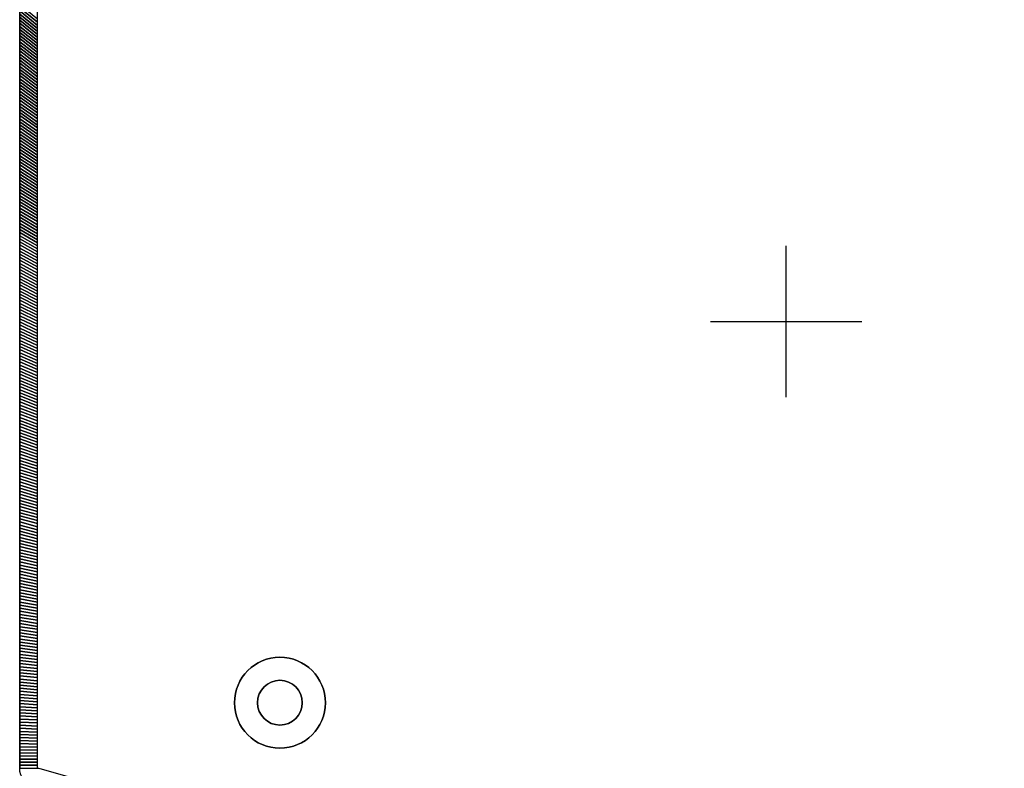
# Model space of a CAD drawing. Extents: x -10.1 to 12.5, y -12 to 12.1.
# Tile 3 of 12: x -10.1 to 2.9, y -5.9 to 4. Entities that reach past the tile are written whole.
import ezdxf

# ---------------------------------------------------------------- set-up
doc = ezdxf.new("R2010")
doc.units = 0
doc.header["$MEASUREMENT"] = 0
doc.layers.get('0').update_dxf_attribs({"linetype": 'CONTINUOUS'})

# ---------------------------------------------------------------- blocks, each defined once
blk = doc.blocks.new('cover')
blk.add_lwpolyline([(-3.701, 1.894), (3.701, 1.894, -0.414214), (3.898, 1.697), (3.898, -1.697, -0.414214), (3.701, -1.894), (-3.701, -1.894, -0.414214), (-3.898, -1.697), (-3.898, 1.697, -0.414214)], format="xyb", close=True)
for centre, radius in [((-1.969, 1.63), 0.0984), ((1.969, 1.63), 0.0984), ((-2.657, 0.482), 0.0984), ((1.909, 0.482), 0.0984), ((-2.283, 0), 0.472), ((2.283, 0), 0.472), ((-3.634, 0), 0.0984), ((3.634, 0), 0.0984), ((-1.909, -0.482), 0.0984), ((2.657, -0.482), 0.0984), ((-1.969, -1.63), 0.0984), ((1.969, -1.63), 0.0984)]:
    blk.add_circle(centre, radius)
blk = doc.blocks.new('COG-3d')
for p, q in [((0, -1), (0, 1)), ((-1, 0), (1, 0)), ((0, 0, -1), (0, 0, 1))]:
    blk.add_line(p, q)

msp = doc.modelspace()

# ---------------------------------------------------------------- linework, layer by layer
for points, elevation in [([(-10.13, -5.907), (-10.13, 6.079, -0.376322), (-9.924, 6.313), (10.531, 12.137), (11.289, 12.137, -0.32213), (11.401, 12.057), (12.463, 7.79, -0.164351), (12.462, 7.714, 0.129248), (12.463, -7.541, -0.162918), (12.463, -7.617), (11.402, -11.883, -0.326191), (11.289, -11.965), (10.531, -11.965), (-9.924, -6.142, -0.376322), (-10.13, -5.908)], -13.281), ([(-10.13, -5.907), (-10.13, 6.079, -0.376322), (-9.924, 6.313), (10.531, 12.137), (11.289, 12.137, -0.32213), (11.401, 12.057), (12.463, 7.79, -0.164351), (12.462, 7.714, 0.129248), (12.463, -7.541, -0.162918), (12.463, -7.617), (11.402, -11.883, -0.326191), (11.289, -11.965), (10.531, -11.965), (-9.924, -6.142, -0.376322), (-10.13, -5.908)], -13.281), ([(-9.894, -5.907), (-9.894, 6.079, -0.376322), (-9.893, 6.079, 0.036591), (-9.859, 6.086), (10.564, 11.901), (11.197, 11.901), (12.228, 7.753, 0.128876), (12.228, -7.58), (11.197, -11.729), (10.564, -11.729), (-9.859, -5.915, 0.036582), (-9.893, -5.908, -0.376322), (-9.894, -5.908)], -13.517)]:
    msp.add_lwpolyline(points, format="xyb", dxfattribs=dict(elevation=elevation))
at = {"extrusion": (0, 0, -1)}
for points, elevation in [([(10.13, -5.907), (10.13, 6.079, 0.376322), (9.924, 6.313), (-10.531, 12.137), (-11.289, 12.137, 0.32213), (-11.401, 12.057), (-12.463, 7.79, 0.164351), (-12.462, 7.714, -0.129248), (-12.463, -7.541, 0.162918), (-12.463, -7.617), (-11.402, -11.883, 0.326191), (-11.289, -11.965), (-10.531, -11.965), (9.924, -6.142, 0.376322), (10.13, -5.908)], -11.444), ([(9.894, -5.907), (9.894, 6.079, 0.376322), (9.893, 6.079, -0.036591), (9.859, 6.086), (-10.564, 11.901), (-11.197, 11.901), (-12.228, 7.753, -0.128876), (-12.228, -7.58), (-11.197, -11.729), (-10.564, -11.729), (9.859, -5.915, -0.036582), (9.893, -5.908, 0.376322), (9.894, -5.908)], -11.68)]:
    msp.add_lwpolyline(points, format="xyb", dxfattribs=dict(at, elevation=elevation))
for radius in [0.601, 0.296]:
    msp.add_circle((-6.69, -5.04, -13.517), radius)
for radius in [0.601, 0.296]:
    msp.add_circle((6.69, -5.04, -11.68), radius, dxfattribs=at)

# ---------------------------------------------------------------- block references
at = {"extrusion": (-1, 6.12323e-17, 6.12323e-17)}
msp.add_blockref('cover', (-0.086, -7.926, 10.13), dxfattribs=at)
msp.add_blockref('COG-3d', (0, 0))

# ---------------------------------------------------------------- meshes
mesh = msp.add_polymesh((2, 9))
for k, corner in enumerate([(-9.894, 3.674, -13.517), (-9.894, 3.714, -13.517), (-9.894, 3.754, -13.517), (-9.894, 3.794, -13.517), (-9.894, 3.834, -13.517), (-9.894, 3.874, -13.517), (-9.894, 3.914, -13.517), (-9.894, 3.954, -13.517), (-9.894, 3.994, -13.517), (-10.13, 3.86, -13.281), (-10.13, 3.9, -13.281), (-10.13, 3.941, -13.281), (-10.13, 3.982, -13.281), (-10.13, 4.022, -13.281), (-10.13, 4.063, -13.281), (-10.13, 4.104, -13.281), (-10.13, 4.144, -13.281), (-10.13, 4.185, -13.281)]):
    mesh.set_mesh_vertex(divmod(k, 9), corner)
mesh = msp.add_polymesh((2, 9))
for k, corner in enumerate([(-9.894, 3.674, 11.68), (-9.894, 3.714, 11.68), (-9.894, 3.754, 11.68), (-9.894, 3.794, 11.68), (-9.894, 3.834, 11.68), (-9.894, 3.874, 11.68), (-9.894, 3.914, 11.68), (-9.894, 3.954, 11.68), (-9.894, 3.994, 11.68), (-10.13, 3.86, 11.444), (-10.13, 3.9, 11.444), (-10.13, 3.941, 11.444), (-10.13, 3.982, 11.444), (-10.13, 4.022, 11.444), (-10.13, 4.063, 11.444), (-10.13, 4.104, 11.444), (-10.13, 4.144, 11.444), (-10.13, 4.185, 11.444)]):
    mesh.set_mesh_vertex(divmod(k, 9), corner)
mesh = msp.add_polymesh((2, 9))
for k, corner in enumerate([(-9.894, 3.355, -13.517), (-9.894, 3.395, -13.517), (-9.894, 3.435, -13.517), (-9.894, 3.475, -13.517), (-9.894, 3.515, -13.517), (-9.894, 3.555, -13.517), (-9.894, 3.595, -13.517), (-9.894, 3.634, -13.517), (-9.894, 3.674, -13.517), (-10.13, 3.534, -13.281), (-10.13, 3.575, -13.281), (-10.13, 3.615, -13.281), (-10.13, 3.656, -13.281), (-10.13, 3.697, -13.281), (-10.13, 3.738, -13.281), (-10.13, 3.778, -13.281), (-10.13, 3.819, -13.281), (-10.13, 3.86, -13.281)]):
    mesh.set_mesh_vertex(divmod(k, 9), corner)
mesh = msp.add_polymesh((2, 9))
for k, corner in enumerate([(-9.894, 3.355, 11.68), (-9.894, 3.395, 11.68), (-9.894, 3.435, 11.68), (-9.894, 3.475, 11.68), (-9.894, 3.515, 11.68), (-9.894, 3.555, 11.68), (-9.894, 3.595, 11.68), (-9.894, 3.634, 11.68), (-9.894, 3.674, 11.68), (-10.13, 3.534, 11.444), (-10.13, 3.575, 11.444), (-10.13, 3.615, 11.444), (-10.13, 3.656, 11.444), (-10.13, 3.697, 11.444), (-10.13, 3.738, 11.444), (-10.13, 3.778, 11.444), (-10.13, 3.819, 11.444), (-10.13, 3.86, 11.444)]):
    mesh.set_mesh_vertex(divmod(k, 9), corner)
mesh = msp.add_polymesh((2, 9))
for k, corner in enumerate([(-9.894, 3.036, -13.517), (-9.894, 3.076, -13.517), (-9.894, 3.115, -13.517), (-9.894, 3.155, -13.517), (-9.894, 3.195, -13.517), (-9.894, 3.235, -13.517), (-9.894, 3.275, -13.517), (-9.894, 3.315, -13.517), (-9.894, 3.355, -13.517), (-10.13, 3.209, -13.281), (-10.13, 3.249, -13.281), (-10.13, 3.29, -13.281), (-10.13, 3.331, -13.281), (-10.13, 3.371, -13.281), (-10.13, 3.412, -13.281), (-10.13, 3.453, -13.281), (-10.13, 3.493, -13.281), (-10.13, 3.534, -13.281)]):
    mesh.set_mesh_vertex(divmod(k, 9), corner)
mesh = msp.add_polymesh((2, 9))
for k, corner in enumerate([(-9.894, 3.036, 11.68), (-9.894, 3.076, 11.68), (-9.894, 3.115, 11.68), (-9.894, 3.155, 11.68), (-9.894, 3.195, 11.68), (-9.894, 3.235, 11.68), (-9.894, 3.275, 11.68), (-9.894, 3.315, 11.68), (-9.894, 3.355, 11.68), (-10.13, 3.209, 11.444), (-10.13, 3.249, 11.444), (-10.13, 3.29, 11.444), (-10.13, 3.331, 11.444), (-10.13, 3.371, 11.444), (-10.13, 3.412, 11.444), (-10.13, 3.453, 11.444), (-10.13, 3.493, 11.444), (-10.13, 3.534, 11.444)]):
    mesh.set_mesh_vertex(divmod(k, 9), corner)
mesh = msp.add_polymesh((2, 9))
for k, corner in enumerate([(-9.894, 2.716, -13.517), (-9.894, 2.756, -13.517), (-9.894, 2.796, -13.517), (-9.894, 2.836, -13.517), (-9.894, 2.876, -13.517), (-9.894, 2.916, -13.517), (-9.894, 2.956, -13.517), (-9.894, 2.996, -13.517), (-9.894, 3.036, -13.517), (-10.13, 2.883, -13.281), (-10.13, 2.924, -13.281), (-10.13, 2.964, -13.281), (-10.13, 3.005, -13.281), (-10.13, 3.046, -13.281), (-10.13, 3.086, -13.281), (-10.13, 3.127, -13.281), (-10.13, 3.168, -13.281), (-10.13, 3.209, -13.281)]):
    mesh.set_mesh_vertex(divmod(k, 9), corner)
mesh = msp.add_polymesh((2, 9))
for k, corner in enumerate([(-9.894, 2.716, 11.68), (-9.894, 2.756, 11.68), (-9.894, 2.796, 11.68), (-9.894, 2.836, 11.68), (-9.894, 2.876, 11.68), (-9.894, 2.916, 11.68), (-9.894, 2.956, 11.68), (-9.894, 2.996, 11.68), (-9.894, 3.036, 11.68), (-10.13, 2.883, 11.444), (-10.13, 2.924, 11.444), (-10.13, 2.964, 11.444), (-10.13, 3.005, 11.444), (-10.13, 3.046, 11.444), (-10.13, 3.086, 11.444), (-10.13, 3.127, 11.444), (-10.13, 3.168, 11.444), (-10.13, 3.209, 11.444)]):
    mesh.set_mesh_vertex(divmod(k, 9), corner)
mesh = msp.add_polymesh((2, 9))
for k, corner in enumerate([(-9.894, 2.397, -13.517), (-9.894, 2.437, -13.517), (-9.894, 2.477, -13.517), (-9.894, 2.517, -13.517), (-9.894, 2.557, -13.517), (-9.894, 2.596, -13.517), (-9.894, 2.636, -13.517), (-9.894, 2.676, -13.517), (-9.894, 2.716, -13.517), (-10.13, 2.557, -13.281), (-10.13, 2.598, -13.281), (-10.13, 2.639, -13.281), (-10.13, 2.68, -13.281), (-10.13, 2.72, -13.281), (-10.13, 2.761, -13.281), (-10.13, 2.802, -13.281), (-10.13, 2.842, -13.281), (-10.13, 2.883, -13.281)]):
    mesh.set_mesh_vertex(divmod(k, 9), corner)
mesh = msp.add_polymesh((2, 9))
for k, corner in enumerate([(-9.894, 2.397, 11.68), (-9.894, 2.437, 11.68), (-9.894, 2.477, 11.68), (-9.894, 2.517, 11.68), (-9.894, 2.557, 11.68), (-9.894, 2.596, 11.68), (-9.894, 2.636, 11.68), (-9.894, 2.676, 11.68), (-9.894, 2.716, 11.68), (-10.13, 2.557, 11.444), (-10.13, 2.598, 11.444), (-10.13, 2.639, 11.444), (-10.13, 2.68, 11.444), (-10.13, 2.72, 11.444), (-10.13, 2.761, 11.444), (-10.13, 2.802, 11.444), (-10.13, 2.842, 11.444), (-10.13, 2.883, 11.444)]):
    mesh.set_mesh_vertex(divmod(k, 9), corner)
mesh = msp.add_polymesh((2, 9))
for k, corner in enumerate([(-9.894, 2.077, -13.517), (-9.894, 2.117, -13.517), (-9.894, 2.157, -13.517), (-9.894, 2.197, -13.517), (-9.894, 2.237, -13.517), (-9.894, 2.277, -13.517), (-9.894, 2.317, -13.517), (-9.894, 2.357, -13.517), (-9.894, 2.397, -13.517), (-10.13, 2.232, -13.281), (-10.13, 2.273, -13.281), (-10.13, 2.313, -13.281), (-10.13, 2.354, -13.281), (-10.13, 2.395, -13.281), (-10.13, 2.435, -13.281), (-10.13, 2.476, -13.281), (-10.13, 2.517, -13.281), (-10.13, 2.557, -13.281)]):
    mesh.set_mesh_vertex(divmod(k, 9), corner)
mesh = msp.add_polymesh((2, 9))
for k, corner in enumerate([(-9.894, 2.077, 11.68), (-9.894, 2.117, 11.68), (-9.894, 2.157, 11.68), (-9.894, 2.197, 11.68), (-9.894, 2.237, 11.68), (-9.894, 2.277, 11.68), (-9.894, 2.317, 11.68), (-9.894, 2.357, 11.68), (-9.894, 2.397, 11.68), (-10.13, 2.232, 11.444), (-10.13, 2.273, 11.444), (-10.13, 2.313, 11.444), (-10.13, 2.354, 11.444), (-10.13, 2.395, 11.444), (-10.13, 2.435, 11.444), (-10.13, 2.476, 11.444), (-10.13, 2.517, 11.444), (-10.13, 2.557, 11.444)]):
    mesh.set_mesh_vertex(divmod(k, 9), corner)
mesh = msp.add_polymesh((2, 9))
for k, corner in enumerate([(-9.894, 1.758, -13.517), (-9.894, 1.798, -13.517), (-9.894, 1.838, -13.517), (-9.894, 1.878, -13.517), (-9.894, 1.918, -13.517), (-9.894, 1.958, -13.517), (-9.894, 1.998, -13.517), (-9.894, 2.038, -13.517), (-9.894, 2.077, -13.517), (-10.13, 1.906, -13.281), (-10.13, 1.947, -13.281), (-10.13, 1.988, -13.281), (-10.13, 2.028, -13.281), (-10.13, 2.069, -13.281), (-10.13, 2.11, -13.281), (-10.13, 2.151, -13.281), (-10.13, 2.191, -13.281), (-10.13, 2.232, -13.281)]):
    mesh.set_mesh_vertex(divmod(k, 9), corner)
mesh = msp.add_polymesh((2, 9))
for k, corner in enumerate([(-9.894, 1.758, 11.68), (-9.894, 1.798, 11.68), (-9.894, 1.838, 11.68), (-9.894, 1.878, 11.68), (-9.894, 1.918, 11.68), (-9.894, 1.958, 11.68), (-9.894, 1.998, 11.68), (-9.894, 2.038, 11.68), (-9.894, 2.077, 11.68), (-10.13, 1.906, 11.444), (-10.13, 1.947, 11.444), (-10.13, 1.988, 11.444), (-10.13, 2.028, 11.444), (-10.13, 2.069, 11.444), (-10.13, 2.11, 11.444), (-10.13, 2.151, 11.444), (-10.13, 2.191, 11.444), (-10.13, 2.232, 11.444)]):
    mesh.set_mesh_vertex(divmod(k, 9), corner)
mesh = msp.add_polymesh((2, 9))
for k, corner in enumerate([(-9.894, 1.439, -13.517), (-9.894, 1.479, -13.517), (-9.894, 1.519, -13.517), (-9.894, 1.559, -13.517), (-9.894, 1.598, -13.517), (-9.894, 1.638, -13.517), (-9.894, 1.678, -13.517), (-9.894, 1.718, -13.517), (-9.894, 1.758, -13.517), (-10.13, 1.581, -13.281), (-10.13, 1.621, -13.281), (-10.13, 1.662, -13.281), (-10.13, 1.703, -13.281), (-10.13, 1.744, -13.281), (-10.13, 1.784, -13.281), (-10.13, 1.825, -13.281), (-10.13, 1.866, -13.281), (-10.13, 1.906, -13.281)]):
    mesh.set_mesh_vertex(divmod(k, 9), corner)
mesh = msp.add_polymesh((2, 9))
for k, corner in enumerate([(-9.894, 1.439, 11.68), (-9.894, 1.479, 11.68), (-9.894, 1.519, 11.68), (-9.894, 1.559, 11.68), (-9.894, 1.598, 11.68), (-9.894, 1.638, 11.68), (-9.894, 1.678, 11.68), (-9.894, 1.718, 11.68), (-9.894, 1.758, 11.68), (-10.13, 1.581, 11.444), (-10.13, 1.621, 11.444), (-10.13, 1.662, 11.444), (-10.13, 1.703, 11.444), (-10.13, 1.744, 11.444), (-10.13, 1.784, 11.444), (-10.13, 1.825, 11.444), (-10.13, 1.866, 11.444), (-10.13, 1.906, 11.444)]):
    mesh.set_mesh_vertex(divmod(k, 9), corner)
mesh = msp.add_polymesh((2, 9))
for k, corner in enumerate([(-9.894, 1.119, -13.517), (-9.894, 1.159, -13.517), (-9.894, 1.199, -13.517), (-9.894, 1.239, -13.517), (-9.894, 1.279, -13.517), (-9.894, 1.319, -13.517), (-9.894, 1.359, -13.517), (-9.894, 1.399, -13.517), (-9.894, 1.439, -13.517), (-10.13, 1.255, -13.281), (-10.13, 1.296, -13.281), (-10.13, 1.337, -13.281), (-10.13, 1.377, -13.281), (-10.13, 1.418, -13.281), (-10.13, 1.459, -13.281), (-10.13, 1.499, -13.281), (-10.13, 1.54, -13.281), (-10.13, 1.581, -13.281)]):
    mesh.set_mesh_vertex(divmod(k, 9), corner)
mesh = msp.add_polymesh((2, 9))
for k, corner in enumerate([(-9.894, 1.119, 11.68), (-9.894, 1.159, 11.68), (-9.894, 1.199, 11.68), (-9.894, 1.239, 11.68), (-9.894, 1.279, 11.68), (-9.894, 1.319, 11.68), (-9.894, 1.359, 11.68), (-9.894, 1.399, 11.68), (-9.894, 1.439, 11.68), (-10.13, 1.255, 11.444), (-10.13, 1.296, 11.444), (-10.13, 1.337, 11.444), (-10.13, 1.377, 11.444), (-10.13, 1.418, 11.444), (-10.13, 1.459, 11.444), (-10.13, 1.499, 11.444), (-10.13, 1.54, 11.444), (-10.13, 1.581, 11.444)]):
    mesh.set_mesh_vertex(divmod(k, 9), corner)
mesh = msp.add_polymesh((2, 9))
for k, corner in enumerate([(-9.894, 0.8, -13.517), (-9.894, 0.84, -13.517), (-9.894, 0.88, -13.517), (-9.894, 0.92, -13.517), (-9.894, 0.96, -13.517), (-9.894, 1, -13.517), (-9.894, 1.04, -13.517), (-9.894, 1.079, -13.517), (-9.894, 1.119, -13.517), (-10.13, 0.93, -13.281), (-10.13, 0.97, -13.281), (-10.13, 1.011, -13.281), (-10.13, 1.052, -13.281), (-10.13, 1.092, -13.281), (-10.13, 1.133, -13.281), (-10.13, 1.174, -13.281), (-10.13, 1.215, -13.281), (-10.13, 1.255, -13.281)]):
    mesh.set_mesh_vertex(divmod(k, 9), corner)
mesh = msp.add_polymesh((2, 9))
for k, corner in enumerate([(-9.894, 0.8, 11.68), (-9.894, 0.84, 11.68), (-9.894, 0.88, 11.68), (-9.894, 0.92, 11.68), (-9.894, 0.96, 11.68), (-9.894, 1, 11.68), (-9.894, 1.04, 11.68), (-9.894, 1.079, 11.68), (-9.894, 1.119, 11.68), (-10.13, 0.93, 11.444), (-10.13, 0.97, 11.444), (-10.13, 1.011, 11.444), (-10.13, 1.052, 11.444), (-10.13, 1.092, 11.444), (-10.13, 1.133, 11.444), (-10.13, 1.174, 11.444), (-10.13, 1.215, 11.444), (-10.13, 1.255, 11.444)]):
    mesh.set_mesh_vertex(divmod(k, 9), corner)
mesh = msp.add_polymesh((2, 9))
for k, corner in enumerate([(-9.894, 0.481, -13.517), (-9.894, 0.521, -13.517), (-9.894, 0.56, -13.517), (-9.894, 0.6, -13.517), (-9.894, 0.64, -13.517), (-9.894, 0.68, -13.517), (-9.894, 0.72, -13.517), (-9.894, 0.76, -13.517), (-9.894, 0.8, -13.517), (-10.13, 0.604, -13.281), (-10.13, 0.645, -13.281), (-10.13, 0.686, -13.281), (-10.13, 0.726, -13.281), (-10.13, 0.767, -13.281), (-10.13, 0.808, -13.281), (-10.13, 0.848, -13.281), (-10.13, 0.889, -13.281), (-10.13, 0.93, -13.281)]):
    mesh.set_mesh_vertex(divmod(k, 9), corner)
mesh = msp.add_polymesh((2, 9))
for k, corner in enumerate([(-9.894, 0.481, 11.68), (-9.894, 0.521, 11.68), (-9.894, 0.56, 11.68), (-9.894, 0.6, 11.68), (-9.894, 0.64, 11.68), (-9.894, 0.68, 11.68), (-9.894, 0.72, 11.68), (-9.894, 0.76, 11.68), (-9.894, 0.8, 11.68), (-10.13, 0.604, 11.444), (-10.13, 0.645, 11.444), (-10.13, 0.686, 11.444), (-10.13, 0.726, 11.444), (-10.13, 0.767, 11.444), (-10.13, 0.808, 11.444), (-10.13, 0.848, 11.444), (-10.13, 0.889, 11.444), (-10.13, 0.93, 11.444)]):
    mesh.set_mesh_vertex(divmod(k, 9), corner)
mesh = msp.add_polymesh((2, 9))
for k, corner in enumerate([(-9.894, 0.161, -13.517), (-9.894, 0.201, -13.517), (-9.894, 0.241, -13.517), (-9.894, 0.281, -13.517), (-9.894, 0.321, -13.517), (-9.894, 0.361, -13.517), (-9.894, 0.401, -13.517), (-9.894, 0.441, -13.517), (-9.894, 0.481, -13.517), (-10.13, 0.279, -13.281), (-10.13, 0.319, -13.281), (-10.13, 0.36, -13.281), (-10.13, 0.401, -13.281), (-10.13, 0.441, -13.281), (-10.13, 0.482, -13.281), (-10.13, 0.523, -13.281), (-10.13, 0.563, -13.281), (-10.13, 0.604, -13.281)]):
    mesh.set_mesh_vertex(divmod(k, 9), corner)
mesh = msp.add_polymesh((2, 9))
for k, corner in enumerate([(-9.894, 0.161, 11.68), (-9.894, 0.201, 11.68), (-9.894, 0.241, 11.68), (-9.894, 0.281, 11.68), (-9.894, 0.321, 11.68), (-9.894, 0.361, 11.68), (-9.894, 0.401, 11.68), (-9.894, 0.441, 11.68), (-9.894, 0.481, 11.68), (-10.13, 0.279, 11.444), (-10.13, 0.319, 11.444), (-10.13, 0.36, 11.444), (-10.13, 0.401, 11.444), (-10.13, 0.441, 11.444), (-10.13, 0.482, 11.444), (-10.13, 0.523, 11.444), (-10.13, 0.563, 11.444), (-10.13, 0.604, 11.444)]):
    mesh.set_mesh_vertex(divmod(k, 9), corner)
mesh = msp.add_polymesh((2, 9))
for k, corner in enumerate([(-9.894, -0.158, -13.517), (-9.894, -0.118, -13.517), (-9.894, -0.078, -13.517), (-9.894, -0.038, -13.517), (-9.894, 0.002, -13.517), (-9.894, 0.041, -13.517), (-9.894, 0.081, -13.517), (-9.894, 0.121, -13.517), (-9.894, 0.161, -13.517), (-10.13, -0.047, -13.281), (-10.13, -0.006, -13.281), (-10.13, 0.034, -13.281), (-10.13, 0.075, -13.281), (-10.13, 0.116, -13.281), (-10.13, 0.157, -13.281), (-10.13, 0.197, -13.281), (-10.13, 0.238, -13.281), (-10.13, 0.279, -13.281)]):
    mesh.set_mesh_vertex(divmod(k, 9), corner)
mesh = msp.add_polymesh((2, 9))
for k, corner in enumerate([(-9.894, -0.158, 11.68), (-9.894, -0.118, 11.68), (-9.894, -0.078, 11.68), (-9.894, -0.038, 11.68), (-9.894, 0.002, 11.68), (-9.894, 0.041, 11.68), (-9.894, 0.081, 11.68), (-9.894, 0.121, 11.68), (-9.894, 0.161, 11.68), (-10.13, -0.047, 11.444), (-10.13, -0.006, 11.444), (-10.13, 0.034, 11.444), (-10.13, 0.075, 11.444), (-10.13, 0.116, 11.444), (-10.13, 0.157, 11.444), (-10.13, 0.197, 11.444), (-10.13, 0.238, 11.444), (-10.13, 0.279, 11.444)]):
    mesh.set_mesh_vertex(divmod(k, 9), corner)
mesh = msp.add_polymesh((2, 9))
for k, corner in enumerate([(-9.894, -0.477, -13.517), (-9.894, -0.438, -13.517), (-9.894, -0.398, -13.517), (-9.894, -0.358, -13.517), (-9.894, -0.318, -13.517), (-9.894, -0.278, -13.517), (-9.894, -0.238, -13.517), (-9.894, -0.198, -13.517), (-9.894, -0.158, -13.517), (-10.13, -0.372, -13.281), (-10.13, -0.332, -13.281), (-10.13, -0.291, -13.281), (-10.13, -0.25, -13.281), (-10.13, -0.21, -13.281), (-10.13, -0.169, -13.281), (-10.13, -0.128, -13.281), (-10.13, -0.088, -13.281), (-10.13, -0.047, -13.281)]):
    mesh.set_mesh_vertex(divmod(k, 9), corner)
mesh = msp.add_polymesh((2, 9))
for k, corner in enumerate([(-9.894, -0.477, 11.68), (-9.894, -0.438, 11.68), (-9.894, -0.398, 11.68), (-9.894, -0.358, 11.68), (-9.894, -0.318, 11.68), (-9.894, -0.278, 11.68), (-9.894, -0.238, 11.68), (-9.894, -0.198, 11.68), (-9.894, -0.158, 11.68), (-10.13, -0.372, 11.444), (-10.13, -0.332, 11.444), (-10.13, -0.291, 11.444), (-10.13, -0.25, 11.444), (-10.13, -0.21, 11.444), (-10.13, -0.169, 11.444), (-10.13, -0.128, 11.444), (-10.13, -0.088, 11.444), (-10.13, -0.047, 11.444)]):
    mesh.set_mesh_vertex(divmod(k, 9), corner)
mesh = msp.add_polymesh((2, 9))
for k, corner in enumerate([(-9.894, -0.797, -13.517), (-9.894, -0.757, -13.517), (-9.894, -0.717, -13.517), (-9.894, -0.677, -13.517), (-9.894, -0.637, -13.517), (-9.894, -0.597, -13.517), (-9.894, -0.557, -13.517), (-9.894, -0.517, -13.517), (-9.894, -0.477, -13.517), (-10.13, -0.698, -13.281), (-10.13, -0.657, -13.281), (-10.13, -0.617, -13.281), (-10.13, -0.576, -13.281), (-10.13, -0.535, -13.281), (-10.13, -0.495, -13.281), (-10.13, -0.454, -13.281), (-10.13, -0.413, -13.281), (-10.13, -0.372, -13.281)]):
    mesh.set_mesh_vertex(divmod(k, 9), corner)
mesh = msp.add_polymesh((2, 9))
for k, corner in enumerate([(-9.894, -0.797, 11.68), (-9.894, -0.757, 11.68), (-9.894, -0.717, 11.68), (-9.894, -0.677, 11.68), (-9.894, -0.637, 11.68), (-9.894, -0.597, 11.68), (-9.894, -0.557, 11.68), (-9.894, -0.517, 11.68), (-9.894, -0.477, 11.68), (-10.13, -0.698, 11.444), (-10.13, -0.657, 11.444), (-10.13, -0.617, 11.444), (-10.13, -0.576, 11.444), (-10.13, -0.535, 11.444), (-10.13, -0.495, 11.444), (-10.13, -0.454, 11.444), (-10.13, -0.413, 11.444), (-10.13, -0.372, 11.444)]):
    mesh.set_mesh_vertex(divmod(k, 9), corner)
mesh = msp.add_polymesh((2, 9))
for k, corner in enumerate([(-9.894, -1.116, -13.517), (-9.894, -1.076, -13.517), (-9.894, -1.036, -13.517), (-9.894, -0.996, -13.517), (-9.894, -0.957, -13.517), (-9.894, -0.917, -13.517), (-9.894, -0.877, -13.517), (-9.894, -0.837, -13.517), (-9.894, -0.797, -13.517), (-10.13, -1.024, -13.281), (-10.13, -0.983, -13.281), (-10.13, -0.942, -13.281), (-10.13, -0.902, -13.281), (-10.13, -0.861, -13.281), (-10.13, -0.82, -13.281), (-10.13, -0.779, -13.281), (-10.13, -0.739, -13.281), (-10.13, -0.698, -13.281)]):
    mesh.set_mesh_vertex(divmod(k, 9), corner)
mesh = msp.add_polymesh((2, 9))
for k, corner in enumerate([(-9.894, -1.116, 11.68), (-9.894, -1.076, 11.68), (-9.894, -1.036, 11.68), (-9.894, -0.996, 11.68), (-9.894, -0.957, 11.68), (-9.894, -0.917, 11.68), (-9.894, -0.877, 11.68), (-9.894, -0.837, 11.68), (-9.894, -0.797, 11.68), (-10.13, -1.024, 11.444), (-10.13, -0.983, 11.444), (-10.13, -0.942, 11.444), (-10.13, -0.902, 11.444), (-10.13, -0.861, 11.444), (-10.13, -0.82, 11.444), (-10.13, -0.779, 11.444), (-10.13, -0.739, 11.444), (-10.13, -0.698, 11.444)]):
    mesh.set_mesh_vertex(divmod(k, 9), corner)
mesh = msp.add_polymesh((2, 9))
for k, corner in enumerate([(-9.894, -1.436, -13.517), (-9.894, -1.396, -13.517), (-9.894, -1.356, -13.517), (-9.894, -1.316, -13.517), (-9.894, -1.276, -13.517), (-9.894, -1.236, -13.517), (-9.894, -1.196, -13.517), (-9.894, -1.156, -13.517), (-9.894, -1.116, -13.517), (-10.13, -1.349, -13.281), (-10.13, -1.308, -13.281), (-10.13, -1.268, -13.281), (-10.13, -1.227, -13.281), (-10.13, -1.186, -13.281), (-10.13, -1.146, -13.281), (-10.13, -1.105, -13.281), (-10.13, -1.064, -13.281), (-10.13, -1.024, -13.281)]):
    mesh.set_mesh_vertex(divmod(k, 9), corner)
mesh = msp.add_polymesh((2, 9))
for k, corner in enumerate([(-9.894, -1.436, 11.68), (-9.894, -1.396, 11.68), (-9.894, -1.356, 11.68), (-9.894, -1.316, 11.68), (-9.894, -1.276, 11.68), (-9.894, -1.236, 11.68), (-9.894, -1.196, 11.68), (-9.894, -1.156, 11.68), (-9.894, -1.116, 11.68), (-10.13, -1.349, 11.444), (-10.13, -1.308, 11.444), (-10.13, -1.268, 11.444), (-10.13, -1.227, 11.444), (-10.13, -1.186, 11.444), (-10.13, -1.146, 11.444), (-10.13, -1.105, 11.444), (-10.13, -1.064, 11.444), (-10.13, -1.024, 11.444)]):
    mesh.set_mesh_vertex(divmod(k, 9), corner)
mesh = msp.add_polymesh((2, 9))
for k, corner in enumerate([(-9.894, -1.755, -13.517), (-9.894, -1.715, -13.517), (-9.894, -1.675, -13.517), (-9.894, -1.635, -13.517), (-9.894, -1.595, -13.517), (-9.894, -1.555, -13.517), (-9.894, -1.515, -13.517), (-9.894, -1.476, -13.517), (-9.894, -1.436, -13.517), (-10.13, -1.675, -13.281), (-10.13, -1.634, -13.281), (-10.13, -1.593, -13.281), (-10.13, -1.553, -13.281), (-10.13, -1.512, -13.281), (-10.13, -1.471, -13.281), (-10.13, -1.431, -13.281), (-10.13, -1.39, -13.281), (-10.13, -1.349, -13.281)]):
    mesh.set_mesh_vertex(divmod(k, 9), corner)
mesh = msp.add_polymesh((2, 9))
for k, corner in enumerate([(-9.894, -1.755, 11.68), (-9.894, -1.715, 11.68), (-9.894, -1.675, 11.68), (-9.894, -1.635, 11.68), (-9.894, -1.595, 11.68), (-9.894, -1.555, 11.68), (-9.894, -1.515, 11.68), (-9.894, -1.476, 11.68), (-9.894, -1.436, 11.68), (-10.13, -1.675, 11.444), (-10.13, -1.634, 11.444), (-10.13, -1.593, 11.444), (-10.13, -1.553, 11.444), (-10.13, -1.512, 11.444), (-10.13, -1.471, 11.444), (-10.13, -1.431, 11.444), (-10.13, -1.39, 11.444), (-10.13, -1.349, 11.444)]):
    mesh.set_mesh_vertex(divmod(k, 9), corner)
mesh = msp.add_polymesh((2, 9))
for k, corner in enumerate([(-9.894, -2.074, -13.517), (-9.894, -2.034, -13.517), (-9.894, -1.995, -13.517), (-9.894, -1.955, -13.517), (-9.894, -1.915, -13.517), (-9.894, -1.875, -13.517), (-9.894, -1.835, -13.517), (-9.894, -1.795, -13.517), (-9.894, -1.755, -13.517), (-10.13, -2, -13.281), (-10.13, -1.96, -13.281), (-10.13, -1.919, -13.281), (-10.13, -1.878, -13.281), (-10.13, -1.837, -13.281), (-10.13, -1.797, -13.281), (-10.13, -1.756, -13.281), (-10.13, -1.715, -13.281), (-10.13, -1.675, -13.281)]):
    mesh.set_mesh_vertex(divmod(k, 9), corner)
mesh = msp.add_polymesh((2, 9))
for k, corner in enumerate([(-9.894, -2.074, 11.68), (-9.894, -2.034, 11.68), (-9.894, -1.995, 11.68), (-9.894, -1.955, 11.68), (-9.894, -1.915, 11.68), (-9.894, -1.875, 11.68), (-9.894, -1.835, 11.68), (-9.894, -1.795, 11.68), (-9.894, -1.755, 11.68), (-10.13, -2, 11.444), (-10.13, -1.96, 11.444), (-10.13, -1.919, 11.444), (-10.13, -1.878, 11.444), (-10.13, -1.837, 11.444), (-10.13, -1.797, 11.444), (-10.13, -1.756, 11.444), (-10.13, -1.715, 11.444), (-10.13, -1.675, 11.444)]):
    mesh.set_mesh_vertex(divmod(k, 9), corner)
mesh = msp.add_polymesh((2, 9))
for k, corner in enumerate([(-9.894, -2.394, -13.517), (-9.894, -2.354, -13.517), (-9.894, -2.314, -13.517), (-9.894, -2.274, -13.517), (-9.894, -2.234, -13.517), (-9.894, -2.194, -13.517), (-9.894, -2.154, -13.517), (-9.894, -2.114, -13.517), (-9.894, -2.074, -13.517), (-10.13, -2.326, -13.281), (-10.13, -2.285, -13.281), (-10.13, -2.244, -13.281), (-10.13, -2.204, -13.281), (-10.13, -2.163, -13.281), (-10.13, -2.122, -13.281), (-10.13, -2.082, -13.281), (-10.13, -2.041, -13.281), (-10.13, -2, -13.281)]):
    mesh.set_mesh_vertex(divmod(k, 9), corner)
mesh = msp.add_polymesh((2, 9))
for k, corner in enumerate([(-9.894, -2.394, 11.68), (-9.894, -2.354, 11.68), (-9.894, -2.314, 11.68), (-9.894, -2.274, 11.68), (-9.894, -2.234, 11.68), (-9.894, -2.194, 11.68), (-9.894, -2.154, 11.68), (-9.894, -2.114, 11.68), (-9.894, -2.074, 11.68), (-10.13, -2.326, 11.444), (-10.13, -2.285, 11.444), (-10.13, -2.244, 11.444), (-10.13, -2.204, 11.444), (-10.13, -2.163, 11.444), (-10.13, -2.122, 11.444), (-10.13, -2.082, 11.444), (-10.13, -2.041, 11.444), (-10.13, -2, 11.444)]):
    mesh.set_mesh_vertex(divmod(k, 9), corner)
mesh = msp.add_polymesh((2, 9))
for k, corner in enumerate([(-9.894, -2.713, -13.517), (-9.894, -2.673, -13.517), (-9.894, -2.633, -13.517), (-9.894, -2.593, -13.517), (-9.894, -2.553, -13.517), (-9.894, -2.513, -13.517), (-9.894, -2.474, -13.517), (-9.894, -2.434, -13.517), (-9.894, -2.394, -13.517), (-10.13, -2.651, -13.281), (-10.13, -2.611, -13.281), (-10.13, -2.57, -13.281), (-10.13, -2.529, -13.281), (-10.13, -2.489, -13.281), (-10.13, -2.448, -13.281), (-10.13, -2.407, -13.281), (-10.13, -2.366, -13.281), (-10.13, -2.326, -13.281)]):
    mesh.set_mesh_vertex(divmod(k, 9), corner)
mesh = msp.add_polymesh((2, 9))
for k, corner in enumerate([(-9.894, -2.713, 11.68), (-9.894, -2.673, 11.68), (-9.894, -2.633, 11.68), (-9.894, -2.593, 11.68), (-9.894, -2.553, 11.68), (-9.894, -2.513, 11.68), (-9.894, -2.474, 11.68), (-9.894, -2.434, 11.68), (-9.894, -2.394, 11.68), (-10.13, -2.651, 11.444), (-10.13, -2.611, 11.444), (-10.13, -2.57, 11.444), (-10.13, -2.529, 11.444), (-10.13, -2.489, 11.444), (-10.13, -2.448, 11.444), (-10.13, -2.407, 11.444), (-10.13, -2.366, 11.444), (-10.13, -2.326, 11.444)]):
    mesh.set_mesh_vertex(divmod(k, 9), corner)
mesh = msp.add_polymesh((2, 9))
for k, corner in enumerate([(-9.894, -3.032, -13.517), (-9.894, -2.993, -13.517), (-9.894, -2.953, -13.517), (-9.894, -2.913, -13.517), (-9.894, -2.873, -13.517), (-9.894, -2.833, -13.517), (-9.894, -2.793, -13.517), (-9.894, -2.753, -13.517), (-9.894, -2.713, -13.517), (-10.13, -2.977, -13.281), (-10.13, -2.936, -13.281), (-10.13, -2.896, -13.281), (-10.13, -2.855, -13.281), (-10.13, -2.814, -13.281), (-10.13, -2.773, -13.281), (-10.13, -2.733, -13.281), (-10.13, -2.692, -13.281), (-10.13, -2.651, -13.281)]):
    mesh.set_mesh_vertex(divmod(k, 9), corner)
mesh = msp.add_polymesh((2, 9))
for k, corner in enumerate([(-9.894, -3.032, 11.68), (-9.894, -2.993, 11.68), (-9.894, -2.953, 11.68), (-9.894, -2.913, 11.68), (-9.894, -2.873, 11.68), (-9.894, -2.833, 11.68), (-9.894, -2.793, 11.68), (-9.894, -2.753, 11.68), (-9.894, -2.713, 11.68), (-10.13, -2.977, 11.444), (-10.13, -2.936, 11.444), (-10.13, -2.896, 11.444), (-10.13, -2.855, 11.444), (-10.13, -2.814, 11.444), (-10.13, -2.773, 11.444), (-10.13, -2.733, 11.444), (-10.13, -2.692, 11.444), (-10.13, -2.651, 11.444)]):
    mesh.set_mesh_vertex(divmod(k, 9), corner)
mesh = msp.add_polymesh((2, 9))
for k, corner in enumerate([(-9.894, -3.352, -13.517), (-9.894, -3.312, -13.517), (-9.894, -3.272, -13.517), (-9.894, -3.232, -13.517), (-9.894, -3.192, -13.517), (-9.894, -3.152, -13.517), (-9.894, -3.112, -13.517), (-9.894, -3.072, -13.517), (-9.894, -3.032, -13.517), (-10.13, -3.302, -13.281), (-10.13, -3.262, -13.281), (-10.13, -3.221, -13.281), (-10.13, -3.18, -13.281), (-10.13, -3.14, -13.281), (-10.13, -3.099, -13.281), (-10.13, -3.058, -13.281), (-10.13, -3.018, -13.281), (-10.13, -2.977, -13.281)]):
    mesh.set_mesh_vertex(divmod(k, 9), corner)
mesh = msp.add_polymesh((2, 9))
for k, corner in enumerate([(-9.894, -3.352, 11.68), (-9.894, -3.312, 11.68), (-9.894, -3.272, 11.68), (-9.894, -3.232, 11.68), (-9.894, -3.192, 11.68), (-9.894, -3.152, 11.68), (-9.894, -3.112, 11.68), (-9.894, -3.072, 11.68), (-9.894, -3.032, 11.68), (-10.13, -3.302, 11.444), (-10.13, -3.262, 11.444), (-10.13, -3.221, 11.444), (-10.13, -3.18, 11.444), (-10.13, -3.14, 11.444), (-10.13, -3.099, 11.444), (-10.13, -3.058, 11.444), (-10.13, -3.018, 11.444), (-10.13, -2.977, 11.444)]):
    mesh.set_mesh_vertex(divmod(k, 9), corner)
mesh = msp.add_polymesh((2, 9))
for k, corner in enumerate([(-9.894, -3.671, -13.517), (-9.894, -3.631, -13.517), (-9.894, -3.591, -13.517), (-9.894, -3.551, -13.517), (-9.894, -3.512, -13.517), (-9.894, -3.472, -13.517), (-9.894, -3.432, -13.517), (-9.894, -3.392, -13.517), (-9.894, -3.352, -13.517), (-10.13, -3.628, -13.281), (-10.13, -3.587, -13.281), (-10.13, -3.547, -13.281), (-10.13, -3.506, -13.281), (-10.13, -3.465, -13.281), (-10.13, -3.425, -13.281), (-10.13, -3.384, -13.281), (-10.13, -3.343, -13.281), (-10.13, -3.302, -13.281)]):
    mesh.set_mesh_vertex(divmod(k, 9), corner)
mesh = msp.add_polymesh((2, 9))
for k, corner in enumerate([(-9.894, -3.671, 11.68), (-9.894, -3.631, 11.68), (-9.894, -3.591, 11.68), (-9.894, -3.551, 11.68), (-9.894, -3.512, 11.68), (-9.894, -3.472, 11.68), (-9.894, -3.432, 11.68), (-9.894, -3.392, 11.68), (-9.894, -3.352, 11.68), (-10.13, -3.628, 11.444), (-10.13, -3.587, 11.444), (-10.13, -3.547, 11.444), (-10.13, -3.506, 11.444), (-10.13, -3.465, 11.444), (-10.13, -3.425, 11.444), (-10.13, -3.384, 11.444), (-10.13, -3.343, 11.444), (-10.13, -3.302, 11.444)]):
    mesh.set_mesh_vertex(divmod(k, 9), corner)
mesh = msp.add_polymesh((2, 9))
for k, corner in enumerate([(-9.894, -3.991, -13.517), (-9.894, -3.951, -13.517), (-9.894, -3.911, -13.517), (-9.894, -3.871, -13.517), (-9.894, -3.831, -13.517), (-9.894, -3.791, -13.517), (-9.894, -3.751, -13.517), (-9.894, -3.711, -13.517), (-9.894, -3.671, -13.517), (-10.13, -3.954, -13.281), (-10.13, -3.913, -13.281), (-10.13, -3.872, -13.281), (-10.13, -3.831, -13.281), (-10.13, -3.791, -13.281), (-10.13, -3.75, -13.281), (-10.13, -3.709, -13.281), (-10.13, -3.669, -13.281), (-10.13, -3.628, -13.281)]):
    mesh.set_mesh_vertex(divmod(k, 9), corner)
mesh = msp.add_polymesh((2, 9))
for k, corner in enumerate([(-9.894, -3.991, 11.68), (-9.894, -3.951, 11.68), (-9.894, -3.911, 11.68), (-9.894, -3.871, 11.68), (-9.894, -3.831, 11.68), (-9.894, -3.791, 11.68), (-9.894, -3.751, 11.68), (-9.894, -3.711, 11.68), (-9.894, -3.671, 11.68), (-10.13, -3.954, 11.444), (-10.13, -3.913, 11.444), (-10.13, -3.872, 11.444), (-10.13, -3.831, 11.444), (-10.13, -3.791, 11.444), (-10.13, -3.75, 11.444), (-10.13, -3.709, 11.444), (-10.13, -3.669, 11.444), (-10.13, -3.628, 11.444)]):
    mesh.set_mesh_vertex(divmod(k, 9), corner)
mesh = msp.add_polymesh((2, 9))
for k, corner in enumerate([(-9.894, -4.31, -13.517), (-9.894, -4.27, -13.517), (-9.894, -4.23, -13.517), (-9.894, -4.19, -13.517), (-9.894, -4.15, -13.517), (-9.894, -4.11, -13.517), (-9.894, -4.07, -13.517), (-9.894, -4.031, -13.517), (-9.894, -3.991, -13.517), (-10.13, -4.279, -13.281), (-10.13, -4.238, -13.281), (-10.13, -4.198, -13.281), (-10.13, -4.157, -13.281), (-10.13, -4.116, -13.281), (-10.13, -4.076, -13.281), (-10.13, -4.035, -13.281), (-10.13, -3.994, -13.281), (-10.13, -3.954, -13.281)]):
    mesh.set_mesh_vertex(divmod(k, 9), corner)
mesh = msp.add_polymesh((2, 9))
for k, corner in enumerate([(-9.894, -4.31, 11.68), (-9.894, -4.27, 11.68), (-9.894, -4.23, 11.68), (-9.894, -4.19, 11.68), (-9.894, -4.15, 11.68), (-9.894, -4.11, 11.68), (-9.894, -4.07, 11.68), (-9.894, -4.031, 11.68), (-9.894, -3.991, 11.68), (-10.13, -4.279, 11.444), (-10.13, -4.238, 11.444), (-10.13, -4.198, 11.444), (-10.13, -4.157, 11.444), (-10.13, -4.116, 11.444), (-10.13, -4.076, 11.444), (-10.13, -4.035, 11.444), (-10.13, -3.994, 11.444), (-10.13, -3.954, 11.444)]):
    mesh.set_mesh_vertex(divmod(k, 9), corner)
mesh = msp.add_polymesh((2, 9))
for k, corner in enumerate([(-9.894, -4.629, -13.517), (-9.894, -4.589, -13.517), (-9.894, -4.549, -13.517), (-9.894, -4.51, -13.517), (-9.894, -4.47, -13.517), (-9.894, -4.43, -13.517), (-9.894, -4.39, -13.517), (-9.894, -4.35, -13.517), (-9.894, -4.31, -13.517), (-10.13, -4.605, -13.281), (-10.13, -4.564, -13.281), (-10.13, -4.523, -13.281), (-10.13, -4.483, -13.281), (-10.13, -4.442, -13.281), (-10.13, -4.401, -13.281), (-10.13, -4.36, -13.281), (-10.13, -4.32, -13.281), (-10.13, -4.279, -13.281)]):
    mesh.set_mesh_vertex(divmod(k, 9), corner)
mesh = msp.add_polymesh((2, 9))
for k, corner in enumerate([(-9.894, -4.629, 11.68), (-9.894, -4.589, 11.68), (-9.894, -4.549, 11.68), (-9.894, -4.51, 11.68), (-9.894, -4.47, 11.68), (-9.894, -4.43, 11.68), (-9.894, -4.39, 11.68), (-9.894, -4.35, 11.68), (-9.894, -4.31, 11.68), (-10.13, -4.605, 11.444), (-10.13, -4.564, 11.444), (-10.13, -4.523, 11.444), (-10.13, -4.483, 11.444), (-10.13, -4.442, 11.444), (-10.13, -4.401, 11.444), (-10.13, -4.36, 11.444), (-10.13, -4.32, 11.444), (-10.13, -4.279, 11.444)]):
    mesh.set_mesh_vertex(divmod(k, 9), corner)
mesh = msp.add_polymesh((2, 9))
for k, corner in enumerate([(-9.894, -4.949, -13.517), (-9.894, -4.909, -13.517), (-9.894, -4.869, -13.517), (-9.894, -4.829, -13.517), (-9.894, -4.789, -13.517), (-9.894, -4.749, -13.517), (-9.894, -4.709, -13.517), (-9.894, -4.669, -13.517), (-9.894, -4.629, -13.517), (-10.13, -4.93, -13.281), (-10.13, -4.889, -13.281), (-10.13, -4.849, -13.281), (-10.13, -4.808, -13.281), (-10.13, -4.767, -13.281), (-10.13, -4.727, -13.281), (-10.13, -4.686, -13.281), (-10.13, -4.645, -13.281), (-10.13, -4.605, -13.281)]):
    mesh.set_mesh_vertex(divmod(k, 9), corner)
mesh = msp.add_polymesh((2, 9))
for k, corner in enumerate([(-9.894, -4.949, 11.68), (-9.894, -4.909, 11.68), (-9.894, -4.869, 11.68), (-9.894, -4.829, 11.68), (-9.894, -4.789, 11.68), (-9.894, -4.749, 11.68), (-9.894, -4.709, 11.68), (-9.894, -4.669, 11.68), (-9.894, -4.629, 11.68), (-10.13, -4.93, 11.444), (-10.13, -4.889, 11.444), (-10.13, -4.849, 11.444), (-10.13, -4.808, 11.444), (-10.13, -4.767, 11.444), (-10.13, -4.727, 11.444), (-10.13, -4.686, 11.444), (-10.13, -4.645, 11.444), (-10.13, -4.605, 11.444)]):
    mesh.set_mesh_vertex(divmod(k, 9), corner)
mesh = msp.add_polymesh((2, 9))
for k, corner in enumerate([(-9.894, -5.268, -13.517), (-9.894, -5.228, -13.517), (-9.894, -5.188, -13.517), (-9.894, -5.148, -13.517), (-9.894, -5.108, -13.517), (-9.894, -5.068, -13.517), (-9.894, -5.029, -13.517), (-9.894, -4.989, -13.517), (-9.894, -4.949, -13.517), (-10.13, -5.256, -13.281), (-10.13, -5.215, -13.281), (-10.13, -5.174, -13.281), (-10.13, -5.134, -13.281), (-10.13, -5.093, -13.281), (-10.13, -5.052, -13.281), (-10.13, -5.012, -13.281), (-10.13, -4.971, -13.281), (-10.13, -4.93, -13.281)]):
    mesh.set_mesh_vertex(divmod(k, 9), corner)
mesh = msp.add_polymesh((2, 9))
for k, corner in enumerate([(-9.894, -5.268, 11.68), (-9.894, -5.228, 11.68), (-9.894, -5.188, 11.68), (-9.894, -5.148, 11.68), (-9.894, -5.108, 11.68), (-9.894, -5.068, 11.68), (-9.894, -5.029, 11.68), (-9.894, -4.989, 11.68), (-9.894, -4.949, 11.68), (-10.13, -5.256, 11.444), (-10.13, -5.215, 11.444), (-10.13, -5.174, 11.444), (-10.13, -5.134, 11.444), (-10.13, -5.093, 11.444), (-10.13, -5.052, 11.444), (-10.13, -5.012, 11.444), (-10.13, -4.971, 11.444), (-10.13, -4.93, 11.444)]):
    mesh.set_mesh_vertex(divmod(k, 9), corner)
mesh = msp.add_polymesh((2, 9))
for k, corner in enumerate([(-9.894, -5.587, -13.517), (-9.894, -5.548, -13.517), (-9.894, -5.508, -13.517), (-9.894, -5.468, -13.517), (-9.894, -5.428, -13.517), (-9.894, -5.388, -13.517), (-9.894, -5.348, -13.517), (-9.894, -5.308, -13.517), (-9.894, -5.268, -13.517), (-10.13, -5.581, -13.281), (-10.13, -5.541, -13.281), (-10.13, -5.5, -13.281), (-10.13, -5.459, -13.281), (-10.13, -5.419, -13.281), (-10.13, -5.378, -13.281), (-10.13, -5.337, -13.281), (-10.13, -5.296, -13.281), (-10.13, -5.256, -13.281)]):
    mesh.set_mesh_vertex(divmod(k, 9), corner)
mesh = msp.add_polymesh((2, 9))
for k, corner in enumerate([(-9.894, -5.587, 11.68), (-9.894, -5.548, 11.68), (-9.894, -5.508, 11.68), (-9.894, -5.468, 11.68), (-9.894, -5.428, 11.68), (-9.894, -5.388, 11.68), (-9.894, -5.348, 11.68), (-9.894, -5.308, 11.68), (-9.894, -5.268, 11.68), (-10.13, -5.581, 11.444), (-10.13, -5.541, 11.444), (-10.13, -5.5, 11.444), (-10.13, -5.459, 11.444), (-10.13, -5.419, 11.444), (-10.13, -5.378, 11.444), (-10.13, -5.337, 11.444), (-10.13, -5.296, 11.444), (-10.13, -5.256, 11.444)]):
    mesh.set_mesh_vertex(divmod(k, 9), corner)
mesh = msp.add_polymesh((2, 9))
for k, corner in enumerate([(-9.894, -5.907, -13.517), (-9.894, -5.867, -13.517), (-9.894, -5.827, -13.517), (-9.894, -5.787, -13.517), (-9.894, -5.747, -13.517), (-9.894, -5.707, -13.517), (-9.894, -5.667, -13.517), (-9.894, -5.627, -13.517), (-9.894, -5.587, -13.517), (-10.13, -5.907, -13.281), (-10.13, -5.866, -13.281), (-10.13, -5.825, -13.281), (-10.13, -5.785, -13.281), (-10.13, -5.744, -13.281), (-10.13, -5.703, -13.281), (-10.13, -5.663, -13.281), (-10.13, -5.622, -13.281), (-10.13, -5.581, -13.281)]):
    mesh.set_mesh_vertex(divmod(k, 9), corner)
mesh = msp.add_polymesh((2, 9))
for k, corner in enumerate([(-9.894, -5.907, 11.68), (-9.894, -5.867, 11.68), (-9.894, -5.827, 11.68), (-9.894, -5.787, 11.68), (-9.894, -5.747, 11.68), (-9.894, -5.707, 11.68), (-9.894, -5.667, 11.68), (-9.894, -5.627, 11.68), (-9.894, -5.587, 11.68), (-10.13, -5.907, 11.444), (-10.13, -5.866, 11.444), (-10.13, -5.825, 11.444), (-10.13, -5.785, 11.444), (-10.13, -5.744, 11.444), (-10.13, -5.703, 11.444), (-10.13, -5.663, 11.444), (-10.13, -5.622, 11.444), (-10.13, -5.581, 11.444)]):
    mesh.set_mesh_vertex(divmod(k, 9), corner)

doc.saveas('drawing.dxf')
